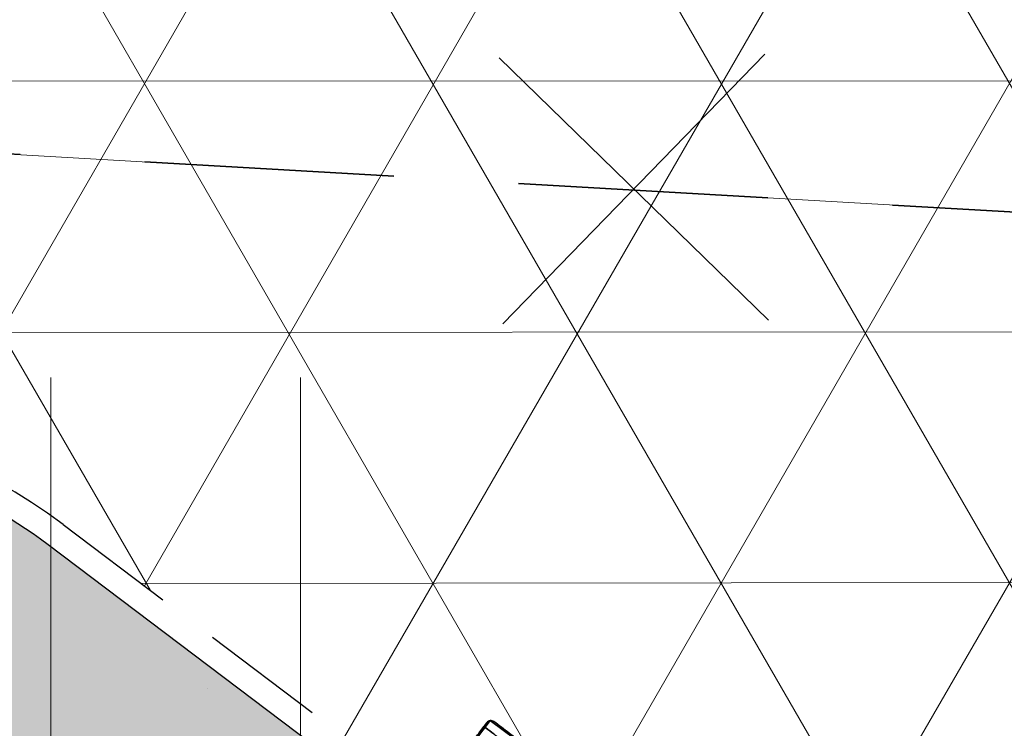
# Model space of a CAD drawing. Header units: metres. Extents: x 7415312 to 7415578, y 5538064 to 5538378.
# Tile 16 of 83: x 7415407.76 to 7415409.73, y 5538202.96 to 5538204.38. Entities that reach past the tile are written whole.
import ezdxf

# ---------------------------------------------------------------- set-up
doc = ezdxf.new("R2010")
doc.units = ezdxf.units.M
doc.header["$MEASUREMENT"] = 0
for name, pattern in [('1.0_0.5', [1.5, 1, -0.5]), ('DASHED2', [0.375, 0.25, -0.125]), ('mz1.0_0.5', [1.5, 1, -0.5])]:
    doc.linetypes.add(name, pattern=pattern)
for name, color, linetype, lineweight in [('_LL_CIENKA', 7, 'Continuous', 25), ('_LL_GRUBA', 7, 'Continuous', 35), ('_LL_OBZEZE GRANITOWE', 30, 'DASHED2', 30), ('_LL_PRZERYWANA', 7, 'mz1.0_0.5', 18), ('LL_KRESKOWANIE', 253, 'Continuous', 0), ('SZKIC', 10, 'Continuous', 35), ('trawnik', 7, 'Continuous', 0)]:
    doc.layers.add(name, color=color, linetype=linetype, lineweight=lineweight)
doc.layers.add('_LL_MALA_ARCHITEKTURA', color=7, linetype='Continuous', lineweight=35, true_color=0x000000)
doc.layers.add('LP3551$Vrstva 01', color=7, linetype='Continuous', true_color=0xffffff)
doc.layers.add('LP3551$Vrstva 02', color=7, linetype='Continuous', true_color=0xe6ce81)

# ---------------------------------------------------------------- blocks, each defined once
blk = doc.blocks.new('TU04')
at = {"color": 0, "linetype": 'Continuous', "lineweight": 13, "ltscale": 10}
for p, q in [((0, 0), (0, 7.5)), ((5, 0), (5, 7.5))]:
    blk.add_line(p, q, dxfattribs=at)
blk = doc.blocks.new('A$7E931D1516BA9')
at = {"layer": 'LP3551$Vrstva 01'}
for points in [[(630.0000000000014, 20.00000000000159, 201.000000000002), (630.0000000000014, 240.3544702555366, 201.000000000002), (630.0000000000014, 460.7089405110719, 201.0000000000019)], [(630.0000000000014, 460.7089405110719, 261.000000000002), (630.0000000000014, 240.3544702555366, 261.000000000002), (630.0000000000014, 20.00000000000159, 261.000000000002)], [(630.0000000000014, 20.00000000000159, 201.000000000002), (627.0000000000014, 20.00000000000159, 201.000000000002), (624.0000000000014, 20.00000000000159, 201.000000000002)], [(624.0000000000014, 20.00000000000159, 261.000000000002), (627.0000000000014, 20.00000000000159, 261.000000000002), (630.0000000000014, 20.00000000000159, 261.000000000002)], [(630.0000000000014, 20.00000000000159, 261.000000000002), (630.0000000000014, 20.00000000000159, 231.000000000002), (630.0000000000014, 20.00000000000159, 201.000000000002)]]:
    blk.add_open_spline(points, degree=2, dxfattribs=at)
at = {"layer": 'LP3551$Vrstva 02', "color": 31, "true_color": 0xe6ce81}
blk.add_arc((620.0000000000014, 10, 201.0000000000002), 10, 270, 0, dxfattribs=at)
at = {"layer": 'LP3551$Vrstva 02', "color": 31, "true_color": 0xe6ce81, "extrusion": (0, 0, -1)}
blk.add_arc((-620.0000000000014, 10, -261.0000000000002), 10, 180, 270, dxfattribs=at)
at = {"layer": 'LP3551$Vrstva 02', "color": 31, "true_color": 0xe6ce81}
for points in [[(1.307398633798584e-12, 20, 201.0000000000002), (315.0000000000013, 20, 201.0000000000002), (630.0000000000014, 20, 201.0000000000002)], [(630.0000000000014, 20, 261.0000000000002), (315.0000000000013, 20, 261.0000000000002), (1.307398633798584e-12, 20, 261.0000000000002)], [(630.0000000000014, 20, 201.0000000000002), (630.0000000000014, 20, 231.0000000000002), (630.0000000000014, 20, 261.0000000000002)], [(630.0000000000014, 10, 201.0000000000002), (630.0000000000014, 15, 201.0000000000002), (630.0000000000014, 20, 201.0000000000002)], [(630.0000000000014, 20, 261.0000000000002), (630.0000000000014, 15, 261.0000000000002), (630.0000000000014, 10, 261.0000000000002)], [(10.00000000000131, 0, 201.0000000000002), (315.0000000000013, 0, 201.0000000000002), (620.0000000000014, 0, 201.0000000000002)], [(10.00000000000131, 0, 261.0000000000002), (315.0000000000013, 0, 261.0000000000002), (620.0000000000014, 0, 261.0000000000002)], [(620.0000000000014, 0, 261.0000000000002), (620.0000000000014, 0, 231.0000000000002), (620.0000000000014, 0, 201.0000000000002)], [(630.0000000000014, 10, 201.0000000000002), (630.0000000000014, 10, 231.0000000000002), (630.0000000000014, 10, 261.0000000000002)]]:
    blk.add_open_spline(points, degree=2, dxfattribs=at)

msp = doc.modelspace()

# ---------------------------------------------------------------- hatches: boundary and pattern name
at = {"layer": 'LL_KRESKOWANIE'}
h = msp.add_hatch(dxfattribs=at)
h.set_pattern_fill('AR-CONC', color=256, scale=0.2, angle=45)
h.set_pattern_definition([(95, (0, 0), (1.103103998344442, 0.9256141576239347), [0.15, -1.65]), (400, (0, 0), (-1.259984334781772, 0.8675362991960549), [0.12, -1.32]), (145.4514, (0.09192532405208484, 0.07713451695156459), (-0.1568789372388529, 1.79315056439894), [0.12748038, -1.402284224]), (91.18419999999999, (-0.2828427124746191, 0.2828427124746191), (1.743386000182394, 1.275227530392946), [0.225, -2.475]), (141.6356, (-0.1375604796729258, 0.389111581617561), (-0.05579802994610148, 2.699423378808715), [0.191220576, -2.103426]), (396.1842, (-0.2828427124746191, 0.2828427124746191), (-0.05580013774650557, 2.699423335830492), [0.18, -1.98]), (66, (-0.07071067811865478, 0.3535533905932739), (1.413543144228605, 0.2747649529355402), [0.15, -1.65]), (371, (-0.07071067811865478, 0.3535533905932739), (-0.681417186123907, 1.369616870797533), [0.12, -1.32]), (116.4514, (0.04708459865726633, 0.3764503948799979), (0.7321272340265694, 1.644381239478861), [0.12748038, -1.402284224]), (82.50000000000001, (0, 0), (-0.4535863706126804, 0.4879796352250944), [0, -1.304, 0, -1.34, 0, -1.325]), (52.49999999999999, (0, 0), (-0.1857458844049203, 0.929818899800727), [0, -0.764, 0, -1.274, 0, -0.505]), (12.5, (-0.3153696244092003, -0.3153696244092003), (0.7868363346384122, 0.7230415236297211), [0, -0.5, 0, -1.56, 0, -2.07]), (2.499999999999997, (-0.4567909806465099, -0.4567909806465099), (0.6831799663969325, 0.9663196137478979), [0, -0.65, 0, -1.036, 0, -1.47])])
edge = h.paths.add_edge_path()
edge.add_line((7415409.426750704, 5538200.434034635), (7415410.458648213, 5538199.661628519))
edge.add_arc((7415410.916861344, 5538200.403156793), 0.8716785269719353, 238.2868055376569, 349.9842661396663)
edge.add_line((7415411.775255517, 5538200.251555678), (7415412.438819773, 5538204.276366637))
edge.add_arc((7415410.467479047, 5538204.242336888), 1.971634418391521, 0.9889550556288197, 83.11965253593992)
edge.add_line((7415410.703673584, 5538206.199772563), (7415404.811083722, 5538206.556811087))
edge.add_arc((7415404.609370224, 5538205.39394972), 1.180226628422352, 80.1592198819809, 226.4045561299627)
edge.add_line((7415403.795530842, 5538204.539198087), (7415404.707876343, 5538203.850599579))
edge.add_arc((7415405.3308567, 5538204.714314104), 1.064944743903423, 234.1978271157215, 265.4623250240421)
edge.add_line((7415405.246604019, 5538203.652707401), (7415407.277709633, 5538203.52964047))
edge.add_arc((7415407.217229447, 5538202.53147107), 1.000000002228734, 52.95616372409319, 86.53262456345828, ccw=False)
edge.add_line((7415407.819655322, 5538203.329645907), (7415408.727297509, 5538202.644599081))
edge.add_arc((7415408.124871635, 5538201.846424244), 1.000000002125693, -9.378661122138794, 52.95616371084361, ccw=False)
edge.add_line((7415409.111504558, 5538201.683465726), (7415409.046291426, 5538201.288632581))
edge.add_arc((7415409.925007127, 5538201.167841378), 0.8869790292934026, 172.1729844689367, 235.8234074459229)
edge = h.paths.add_edge_path()
edge.add_arc((7415415.130207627, 5538197.717075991), 0.4979755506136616, 210.6183637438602, 390.7098301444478)
edge.add_arc((7415419.933637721, 5538200.569514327), 5.08855693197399, 118.72689625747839, 210.7026227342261, ccw=False)
edge.add_arc((7415417.251093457, 5538205.469852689), 0.4979845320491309, 298.3936144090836, 479.1759415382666)
edge.add_arc((7415419.939314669, 5538200.567959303), 6.08859670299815, 118.7761778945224, 210.656462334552)
edge.add_line((7415414.70166041, 5538197.463448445), (7415414.70166041, 5538197.463448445))
edge = h.paths.add_edge_path()
edge.add_arc((7415419.935045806, 5538200.567107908), 5.089943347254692, 0, 360)
edge = h.paths.add_edge_path()
edge.add_line((7415420.805172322, 5538206.725111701), (7415424.739323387, 5538208.937492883))
edge.add_arc((7415425.520275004, 5538207.420628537), 1.706095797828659, -19.02628232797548, 117.24149537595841, ccw=False)
edge.add_line((7415427.133165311, 5538206.864438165), (7415425.746278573, 5538202.845812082))
edge.add_arc((7415425.108062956, 5538203.128422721), 0.6979884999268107, 215.7218014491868, 336.11557953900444, ccw=False)
edge.add_arc((7415419.940465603, 5538200.574658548), 5.076898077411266, 25.00813940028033, 80.21441047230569)
edge.add_arc((7415421.121780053, 5538206.15089539), 0.6557170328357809, 118.8711833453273, 240.9461840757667, ccw=False)
edge = h.paths.add_edge_path()
edge.add_arc((7415425.355047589, 5538199.185870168), 0.4973782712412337, 345.6032772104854, 525.5548588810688)
edge.add_arc((7415419.931076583, 5538200.588170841), 5.104934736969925, 253.84335615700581, 345.49936666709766, ccw=False)
edge.add_arc((7415418.378994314, 5538195.202388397), 0.5000850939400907, 74.74728555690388, 252.6334364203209)
edge.add_line((7415418.22972698, 5538194.725099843), (7415422.857034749, 5538192.254541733))
edge.add_arc((7415423.518524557, 5538193.600807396), 1.500000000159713, 243.8327312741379, 351.3730453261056)
edge.add_line((7415425.001553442, 5538193.375806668), (7415425.836806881, 5538199.062204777))
h.paths.add_polyline_path([(7415401.124080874, 5538209.123375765), (7415403.853000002, 5538208.528), (7415405.395, 5538208.234), (7415414.450252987, 5538207.819734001), (7415419.115985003, 5538207.840288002), (7415423.475526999, 5538210.291888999), (7415430.252499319, 5538220.602926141), (7415433.748543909, 5538218.063773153), (7415432.31803576, 5538212.707687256), (7415431.88196424, 5538212.952312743), (7415430.041964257, 5538209.672312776), (7415429.5270637, 5538208.147011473), (7415427.759999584, 5538203.159998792), (7415427.619999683, 5538197.070000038), (7415427.533805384, 5538194.253415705), (7415426.700863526, 5538190.690057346), (7415424.649999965, 5538191.630000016), (7415417.641685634, 5538193.507957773), (7415414.226112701, 5538194.534287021), (7415400.197335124, 5538205.122566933)])
at = {"layer": 'LL_KRESKOWANIE', "true_color": 0x9cbd7b}
h = msp.add_hatch(dxfattribs=at)
h.set_pattern_fill('NET3', color=73, scale=4)
h.set_pattern_definition([(0, (363.983241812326, 14.25252145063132), (0, 0.5), []), (59.99999999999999, (363.983241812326, 14.25252145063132), (-0.4330127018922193, 0.2500000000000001), []), (120, (363.983241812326, 14.25252145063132), (-0.4330127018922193, -0.2499999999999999), [])])
edge = h.paths.add_edge_path()
edge.add_line((7415420.829550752, 5538206.681323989), (7415424.763078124, 5538208.893354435))
edge.add_arc((7415425.520275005, 5538207.420628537), 1.655979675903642, -19.02607170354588, 117.20980366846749, ccw=False)
edge.add_line((7415427.085789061, 5538206.880781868), (7415425.699608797, 5538202.864202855))
edge.add_arc((7415425.108062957, 5538203.128422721), 0.6478723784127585, 216.1286891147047, 335.93159503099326, ccw=False)
edge.add_arc((7415419.940465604, 5538200.574658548), 5.127014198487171, 25.06176979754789, 80.11716790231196)
edge.add_arc((7415421.121780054, 5538206.15089539), 0.6056009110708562, 118.8517101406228, 240.1588849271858, ccw=False)
edge = h.paths.add_edge_path()
edge.add_arc((7415425.355047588, 5538199.185870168), 0.4473782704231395, 345.2743346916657, 525.5548588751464)
edge.add_arc((7415424.873392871, 5538199.309942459), 0.05000005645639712, 345.49958476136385, 345.55507681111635, ccw=False)
edge.add_arc((7415419.931076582, 5538200.58817084), 5.154934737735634, 253.84786615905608, 345.49936666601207, ccw=False)
edge.add_arc((7415418.378994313, 5538195.202388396), 0.4500850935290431, 74.79605125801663, 253.2156714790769)
edge.add_line((7415418.249023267, 5538194.771477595), (7415422.879834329, 5538192.299049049))
edge.add_arc((7415423.518524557, 5538193.600807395), 1.450000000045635, 243.8657429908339, 351.3684167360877)
edge.add_line((7415424.952101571, 5538193.383190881), (7415425.787731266, 5538199.072150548))
edge = h.paths.add_edge_path()
edge.add_arc((7415415.130207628, 5538197.717075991), 0.4479755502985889, 210.6183635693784, 390.7098299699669)
edge.add_arc((7415415.558355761, 5538197.971392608), 0.05000814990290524, 210.7040978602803, 210.7113046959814, ccw=False)
edge.add_arc((7415419.933637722, 5538200.569514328), 5.138556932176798, 118.7252279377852, 210.7026227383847, ccw=False)
edge.add_arc((7415417.251093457, 5538205.469852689), 0.447984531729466, 298.3755526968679, 479.1977066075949)
edge.add_arc((7415419.93931467, 5538200.567959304), 6.038596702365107, 118.7744824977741, 210.6564623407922)
edge.add_arc((7415414.701661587, 5538197.463448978), 0.0499987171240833, 30.61852647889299, 30.6566251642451, ccw=False)
edge = h.paths.add_edge_path()
edge.add_line((7415409.455844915, 5538200.474857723), (7415410.486865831, 5538199.703107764))
edge.add_arc((7415410.916861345, 5538200.403156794), 0.8215624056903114, 238.4402444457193, 349.9646232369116)
edge.add_line((7415411.725854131, 5538200.259994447), (7415412.388627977, 5538204.280011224))
edge.add_arc((7415410.467479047, 5538204.242336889), 1.921518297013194, 1.12344426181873, 83.07541792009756)
edge.add_line((7415410.699142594, 5538206.149839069), (7415404.805237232, 5538206.5069573))
edge.add_arc((7415404.609370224, 5538205.39394972), 1.13011050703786, 80.01928551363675, 226.2607020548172)
edge.add_line((7415403.828036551, 5538204.57745266), (7415403.828036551, 5538204.57745266))
edge.add_line((7415403.828036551, 5538204.57745266), (7415404.73762894, 5538203.890932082))
edge.add_arc((7415405.330856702, 5538204.714314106), 1.014828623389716, 234.2281197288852, 265.4362149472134)
edge.add_line((7415405.250107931, 5538203.702703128), (7415407.280740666, 5538203.579664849))
edge.add_arc((7415407.217229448, 5538202.531471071), 1.050116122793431, 52.95616374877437, 86.53262457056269, ccw=False)
edge.add_line((7415407.84984657, 5538203.369647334), (7415408.757488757, 5538202.684600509))
edge.add_arc((7415408.124871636, 5538201.846424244), 1.050116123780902, -9.378660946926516, 52.95616377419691, ccw=False)
edge.add_line((7415409.160950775, 5538201.67529888), (7415409.095849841, 5538201.281145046))
edge.add_arc((7415409.925007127, 5538201.167841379), 0.8368629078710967, 172.218772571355, 235.9013045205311)

# ---------------------------------------------------------------- linework, layer by layer
at = {"layer": '_LL_CIENKA'}
msp.add_line((7415408.139758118, 5538203.041236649), (7415408.139758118, 5538203.041236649), dxfattribs=at)
at = {"layer": '_LL_CIENKA', "elevation": 496.7581879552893}
msp.add_lwpolyline([(7415409.426750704, 5538200.434034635), (7415410.458648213, 5538199.661628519, 0.530017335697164), (7415411.775255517, 5538200.251555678), (7415412.438819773, 5538204.276366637, 0.3745348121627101), (7415410.703673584, 5538206.199772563), (7415404.811083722, 5538206.556811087, 0.7416190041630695), (7415403.795530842, 5538204.539198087), (7415404.707876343, 5538203.850599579, 0.1372696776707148), (7415405.246604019, 5538203.652707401), (7415407.277709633, 5538203.52964047, -0.1475622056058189), (7415407.819655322, 5538203.329645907), (7415408.727297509, 5538202.644599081, -0.2788984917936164), (7415409.111504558, 5538201.683465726), (7415409.046291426, 5538201.288632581, 0.2850953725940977)], format="xyb", close=True, dxfattribs=at)
at = {"layer": '_LL_GRUBA', "color": 1, "linetype": 'DASHED2', "ltscale": 2}
msp.add_lwpolyline([(7415410.393, 5538200.152), (7415409.705, 5538200.33), (7415405.48, 5538203.109), (7415405.234, 5538203.447), (7415405.174, 5538203.712), (7415405.322999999, 5538204.042), (7415405.767, 5538204.225), (7415410.758, 5538203.937), (7415412.147, 5538202.78), (7415411.122000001, 5538201.633000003), (7415410.66, 5538200.489), (7415410.393, 5538200.152)], close=True, dxfattribs=at)
at = {"layer": '_LL_MALA_ARCHITEKTURA', "color": 1}
for points in [[(7415409.262420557, 5538203.778457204), (7415408.723107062, 5538204.303394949)], [(7415408.730294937, 5538203.771269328), (7415409.255232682, 5538204.310582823)]]:
    msp.add_lwpolyline(points, dxfattribs=at)
at = {"layer": '_LL_MALA_ARCHITEKTURA', "elevation": -496.7581879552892}
msp.add_lwpolyline([(7415407.794929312, 5538201.778143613), (7415408.705226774, 5538202.977122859), (7415409.207094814, 5538202.604556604), (7415408.296330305, 5538201.399424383), (7415407.794929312, 5538201.778143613)], dxfattribs=at)
at = {"layer": '_LL_OBZEZE GRANITOWE', "color": 5, "elevation": 496.7581879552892}
msp.add_lwpolyline([(7415409.455844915, 5538200.474857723), (7415410.486865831, 5538199.703107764, 0.5290503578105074), (7415411.725854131, 5538200.259994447), (7415412.388627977, 5538204.280011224, 0.3736458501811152), (7415410.699142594, 5538206.149839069), (7415404.805237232, 5538206.5069573, 0.74159249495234), (7415403.828036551, 5538204.57745266), (7415403.828036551, 5538204.57745266), (7415404.73762894, 5538203.890932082, 0.1370189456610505), (7415405.250107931, 5538203.702703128), (7415407.280740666, 5538203.579664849, -0.1475622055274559), (7415407.84984657, 5538203.369647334), (7415408.757488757, 5538202.684600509, -0.2788984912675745), (7415409.160950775, 5538201.67529888), (7415409.095849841, 5538201.281145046, 0.285246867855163), (7415409.455844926, 5538200.474857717, -2781602.65258337)], format="xyb", dxfattribs=at)
at = {"layer": '_LL_PRZERYWANA', "color": 2, "elevation": 496.758187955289}
msp.add_lwpolyline([(7415404.906066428, 5538201.862957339, 0.2, 0.2, 1.04351665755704), (7415435.026033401, 5538200.557098, 0.2, 0.2, 0.9583157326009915), (7415404.906066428, 5538201.862957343, 0.2, 0.2, 0)], format="xyseb", close=True, dxfattribs=at)
at = {"layer": 'trawnik', "color": 7, "linetype": '1.0_0.5', "lineweight": 13}
msp.add_lwpolyline([(7415412.147, 5538202.78), (7415411.122, 5538201.633), (7415410.66, 5538200.489), (7415410.393, 5538200.152), (7415409.705, 5538200.33), (7415405.48, 5538203.109), (7415405.234, 5538203.447), (7415405.174, 5538203.712), (7415405.323, 5538204.042), (7415405.767, 5538204.225), (7415410.758, 5538203.937), (7415412.147, 5538202.78)], close=True, dxfattribs=at)

# ---------------------------------------------------------------- block references
at = {"layer": 'SZKIC', "xscale": 0.001, "yscale": 0.001, "zscale": 0.001, "rotation": 142.8996733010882}
msp.add_blockref('A$7E931D1516BA9', (7415409.207133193, 5538202.601201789, -497.5213759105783), dxfattribs=at)
at = {"layer": 'trawnik', "color": 7, "linetype": 'Continuous', "lineweight": 13, "xscale": 0.1, "yscale": 0.1, "zscale": 0.1}
msp.add_blockref('TU04', (7415407.825155, 5538202.913776), dxfattribs=at)

doc.saveas('drawing.dxf')
